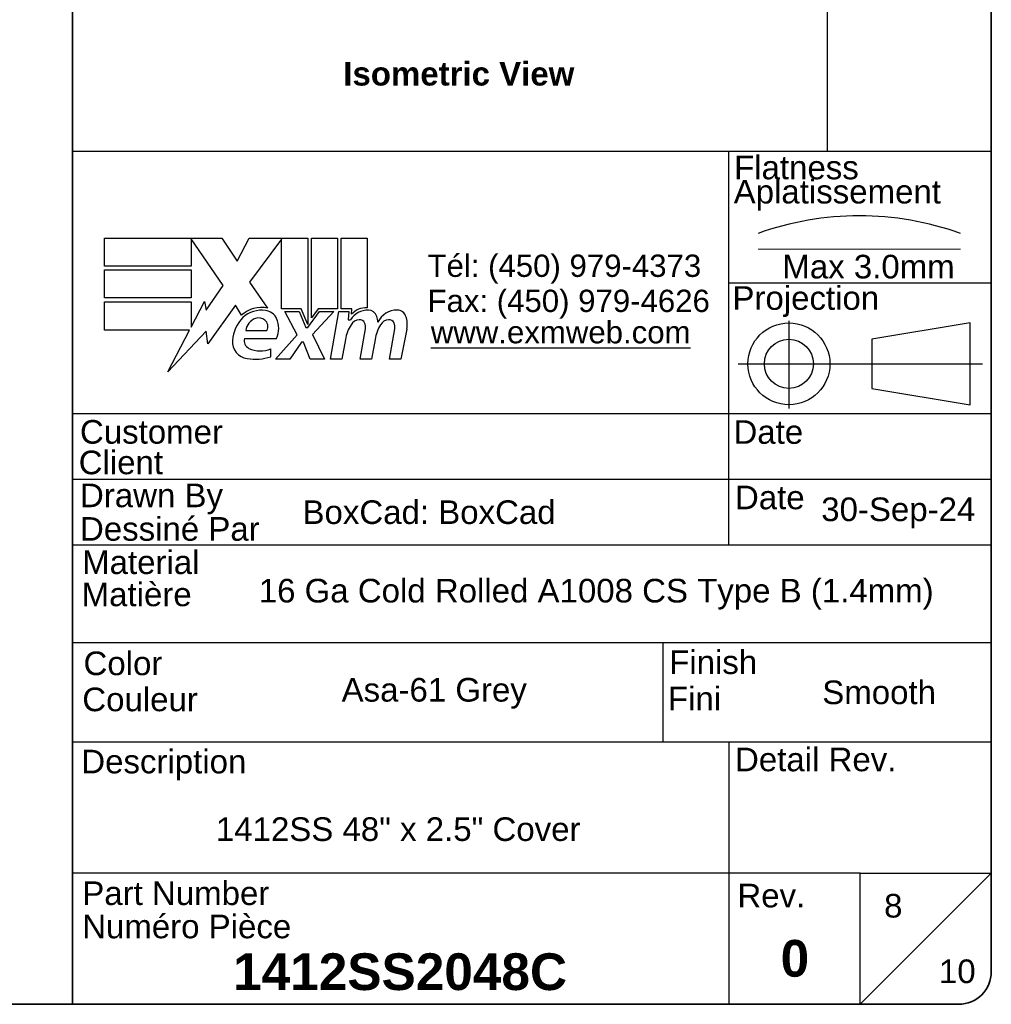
# Model space of a CAD drawing. Header units: inches. Extents: x 0 to 160, y -11 to 104.
# Tile 78 of 121: x 123 to 159, y 2 to 39. Entities that reach past the tile are written whole.
import ezdxf
from ezdxf.enums import TextEntityAlignment as Align

# ---------------------------------------------------------------- set-up
doc = ezdxf.new("R2010")
doc.units = ezdxf.units.IN
doc.header["$LTSCALE"] = 9.614827
doc.header["$MEASUREMENT"] = 0
doc.layers.get('0').update_dxf_attribs({"lineweight": 25})
for name, color, linetype, lineweight in [('Centerline(ANSI)', 7, 'Continuous', 25), ('Sketch Geometry(ANSI)', 7, 'Continuous', 25), ('Symbols(ANSI)', 7, 'Continuous', 25)]:
    doc.layers.add(name, color=color, linetype=linetype, lineweight=lineweight)
doc.styles.add('Current-ANSI', font='arial.ttf')
doc.styles.add('Dimension-ANSI', font='arialbd.ttf')
doc.styles.add('Text Style44', font='arialbd.ttf')
doc.styles.add('Text Style83', font='FRE3OF9X.TTF')

# ---------------------------------------------------------------- blocks, each defined once
blk = doc.blocks.new('Title Blocks EXM - ANSI B')
for p, q in [((13.3719, 3.063), (13.3719, 3.17)), ((13.3719, 3.17), (13.8179, 3.17)), ((13.8239, 2.989), (13.7009, 3.1679)), ((13.7009, 3.1679), (13.7009, 3.063)), ((13.8179, 3.17), (13.8766, 3.0829)), ((13.8766, 3.0829), (13.9229, 3.17)), ((13.9229, 3.17), (14.1459, 3.17)), ((14.0459, 3.1658), (13.9239, 3.0025)), ((14.0459, 2.9005), (14.0459, 3.1658)), ((14.1459, 3.17), (14.1459, 2.8416)), ((14.1599, 3.17), (14.2589, 3.17)), ((14.1599, 2.866), (14.1599, 3.17)), ((14.2589, 3.17), (14.2589, 2.9005)), ((14.2729, 3.17), (14.3719, 3.17)), ((14.2729, 2.9005), (14.2729, 3.17)), ((14.3719, 3.17), (14.3719, 2.905)), ((13.7009, 3.063), (13.3719, 3.063)), ((13.3719, 3.049), (13.7009, 3.049)), ((13.3719, 2.942), (13.3719, 3.049)), ((13.7009, 3.049), (13.7009, 2.942)), ((13.9239, 3.0025), (13.9929, 2.903)), ((13.7584, 2.8954), (13.8239, 2.989)), ((13.7009, 2.942), (13.3719, 2.942)), ((13.7009, 2.831), (13.7519, 2.929)), ((13.7519, 2.929), (13.7584, 2.8954)), ((13.3719, 2.82), (13.3719, 2.927)), ((13.3719, 2.927), (13.7009, 2.927)), ((13.7009, 2.927), (13.7009, 2.831)), ((13.8699, 2.9145), (13.7651, 2.7677)), ((13.893, 2.876), (13.8699, 2.9145)), ((14.1209, 2.9005), (14.0459, 2.9005)), ((14.0589, 2.891), (14.1129, 2.891)), ((14.1049, 2.802), (14.0589, 2.891)), ((14.1129, 2.891), (14.1389, 2.8297)), ((14.1459, 2.8416), (14.1209, 2.9005)), ((14.1459, 2.8297), (14.1904, 2.891)), ((14.1849, 2.9005), (14.1599, 2.866)), ((14.2449, 2.891), (14.1639, 2.8026)), ((14.2589, 2.9005), (14.1849, 2.9005)), ((14.1904, 2.891), (14.2449, 2.891)), ((14.2319, 2.709), (14.264, 2.891)), ((14.264, 2.891), (14.3019, 2.891)), ((14.3139, 2.9005), (14.2729, 2.9005)), ((14.3019, 2.891), (14.2991, 2.859)), ((14.3121, 2.88), (14.3139, 2.9005)), ((14.2991, 2.859), (14.3087, 2.859)), ((13.6951, 2.82), (13.3719, 2.82)), ((13.6123, 2.661), (13.6951, 2.82)), ((13.7585, 2.815), (13.6123, 2.661)), ((13.7651, 2.7677), (13.7585, 2.815)), ((13.9099, 2.818), (13.9899, 2.818)), ((14.1389, 2.8297), (14.1459, 2.8297)), ((14.3449, 2.709), (14.3651, 2.824)), ((14.4568, 2.709), (14.4771, 2.824)), ((14.523, 2.8232), (14.5008, 2.709)), ((13.9049, 2.788), (14.0269, 2.788)), ((14.0229, 2.709), (14.1049, 2.802)), ((14.1639, 2.8026), (14.2089, 2.709)), ((14.2891, 2.784), (14.2759, 2.709)), ((14.4021, 2.784), (14.3889, 2.709)), ((14.0049, 2.718), (14.0049, 2.748)), ((14.1219, 2.774), (14.0769, 2.709)), ((14.1299, 2.774), (14.1219, 2.774)), ((14.1549, 2.709), (14.1299, 2.774)), ((14.0769, 2.709), (14.0229, 2.709)), ((14.2089, 2.709), (14.1549, 2.709)), ((14.2759, 2.709), (14.2319, 2.709)), ((14.3889, 2.709), (14.3449, 2.709)), ((14.5008, 2.709), (14.4568, 2.709))]:
    blk.add_line(p, q)
for centre, radius, start, end in [((13.9683, 2.7958), 0.11, 77.079, 133.1785), ((13.9683, 2.7958), 0.0996, 80.4085, 134.1684), ((13.9805, 2.8435), 0.0507, 23.8445, 85.0802), ((14.3761, 2.8159), 0.08, 89.4776, 147.4114), ((14.3702, 2.825), 0.08, 88.7952, 136.5849), ((14.3766, 2.8621), 0.0338, 16.9928, 89.4776), ((14.4864, 2.814), 0.0819, 89.6788, 153.9508), ((14.4867, 2.8609), 0.035, 18.4748, 89.6788), ((13.9913, 2.772), 0.1327, 134.1684, 176.5646), ((13.9654, 2.8111), 0.056, 109.3797, 172.9975), ((13.959, 2.8295), 0.0365, 51.1652, 109.3797), ((13.9619, 2.8332), 0.0318, 331.4547, 51.1652), ((13.9409, 2.826), 0.094, 336.1555, 23.8445), ((14.3463, 2.8176), 0.042, 96.03, 147.5992), ((14.344, 2.8395), 0.02, 23.5571, 96.03), ((14.3171, 2.8439), 0.096, 3.6169, 16.9928), ((14.4583, 2.8176), 0.042, 96.1027, 147.6083), ((14.456, 2.8395), 0.02, 23.5487, 96.1027), ((14.4288, 2.8415), 0.096, 349, 18.4748), ((14.4417, 2.757), 0.155, 147.5992, 170), ((14.3248, 2.8311), 0.041, 350, 23.5571), ((14.5551, 2.7593), 0.155, 148.5584, 170.8257), ((14.4367, 2.8311), 0.041, 349.9922, 23.5487), ((13.9245, 2.776), 0.0658, 176.5646, 261.5605), ((13.9355, 2.7789), 0.032, 163.5261, 244.6784), ((13.9656, 2.8424), 0.1023, 244.6784, 292.5609), ((13.9446, 2.9112), 0.2024, 261.5605, 287.3343)]:
    blk.add_arc(centre, radius, start, end)
at = {"layer": 'Centerline(ANSI)', "linetype": 'Continuous', "lineweight": 18}
blk.add_line((15.8615, 3.1283), (16.6325, 3.1283), dxfattribs=at)
at = {"layer": 'Centerline(ANSI)', "linetype": 'Continuous'}
for p, q in [((15.979, 2.8548), (15.979, 2.5213)), ((15.7859, 2.691), (16.7169, 2.691))]:
    blk.add_line(p, q, dxfattribs=at)
at = {"layer": 'Sketch Geometry(ANSI)'}
for p, q in [((16.125, 10.687), (16.125, 3.5)), ((16.75, 10.562), (16.75, 0.375)), ((16.75, 3.5), (13.25, 3.5)), ((15.75, 2), (15.75, 3.5)), ((15.75, 3), (16.75, 3)), ((16.6692, 2.847), (16.2942, 2.7845)), ((16.6692, 2.535), (16.6692, 2.847)), ((16.2942, 2.7845), (16.2942, 2.5975)), ((16.2942, 2.5975), (16.6692, 2.535)), ((16.75, 2.5), (13.25, 2.5)), ((16.75, 2.25), (13.25, 2.25)), ((16.75, 2), (13.25, 2)), ((13.25, 1.6292), (16.75, 1.6292)), ((15.4988, 1.6292), (15.4988, 1.25)), ((13.25, 1.25), (16.75, 1.25)), ((15.75, 1.25), (15.75, 0.75)), ((15.75, 0.75), (13.25, 0.75)), ((16.25, 0.75), (15.75, 0.75)), ((15.75, 0.75), (15.75, 0.25)), ((16.25, 0.25), (16.25, 0.75)), ((16.25, 0.75), (16.75, 0.75)), ((16.25, 0.25), (16.75, 0.75)), ((16.625, 0.25), (13.25, 0.25))]:
    blk.add_line(p, q, dxfattribs=at)
at = {"layer": 'Sketch Geometry(ANSI)', "linetype": 'Continuous', "lineweight": 35}
for p in [(13.25, 8.625), (13.25, 0.25)]:
    blk.add_line(p, (13.25, 3.5), dxfattribs=at)
at = {"layer": 'Sketch Geometry(ANSI)'}
for radius in [0.156, 0.0935]:
    blk.add_circle((15.979, 2.691), radius, dxfattribs=at)
for centre, radius, start, end in [((16.247, 2.1118), 1.1434, 70.2973, 109.7027), ((16.625, 0.375), 0.125, 270, 0)]:
    blk.add_arc(centre, radius, start, end, dxfattribs=at)
at = {"layer": 'Symbols(ANSI)', "color": 7, "char_height": 0.09, "style": 'Current-ANSI'}
for s, insert, attachment_point in [('\\fArial|b1|i0;{\\H0.0900;Isometric View}', (14.2811, 3.8417), 1), ('Flatness', (15.7699, 3.3932), 7), ('Aplatissement', (15.7685, 3.2751), 7), ('Max 3.0mm', (15.9539, 3.0153), 7), ('Projection', (15.7637, 2.8698), 7), ('Customer', (13.2778, 2.3855), 7), ('Date', (15.7677, 2.385), 7), ('Client', (13.273, 2.269), 7), ('Drawn By', (13.2779, 2.1175), 7), ('Dessiné Par', (13.2779, 2.0156), 7), ('Material', (13.2861, 1.8886), 7), ('Matière', (13.2843, 1.7661), 7), ('Color', (13.2914, 1.5033), 7), ('Finish', (15.5226, 1.5076), 7), ('Couleur', (13.2867, 1.3658), 7), ('Fini', (15.5179, 1.37), 7), ('Detail Rev.', (15.7736, 1.137), 7), ('Description', (13.2829, 1.1031), 7), ('Part Number', (13.2867, 0.6271), 7), ('Numéro Pièce', (13.2862, 0.5004), 7)]:
    blk.add_mtext(s, dxfattribs=dict(at, insert=insert, attachment_point=attachment_point))
at = {"layer": 'Symbols(ANSI)', "color": 7, "insert": (14.6019, 3.1074), "char_height": 0.085, "attachment_point": 1, "line_spacing_factor": 0.944221, "style": 'Current-ANSI'}
blk.add_mtext('\\fArial|b0|i0;{\\H0.0850;Tél: (450) 979-4373\\PFax: (450) 979-4626}', dxfattribs=at)
at = {"layer": 'Symbols(ANSI)', "color": 5, "true_color": 0x0000ff, "insert": (14.6145, 2.8542), "char_height": 0.085, "attachment_point": 1, "style": 'Dimension-ANSI'}
blk.add_mtext('\\fArial|b0|i0;{\\H0.0850;\\Lwww.exmweb.com}', dxfattribs=at)
at = {"layer": 'Symbols(ANSI)', "color": 7, "char_height": 0.09, "style": 'Current-ANSI'}
for s, insert, width, attachment_point in [('Date', (15.7734, 2.1356), 0.265541, 7), ('BoxCad: BoxCad', (14.1257, 2.1251), 1.623619, 4), ('Rev.', (15.7827, 0.6181), 0.258544, 7)]:
    blk.add_mtext(s, dxfattribs=dict(at, insert=insert, width=width, attachment_point=attachment_point))
at = {"layer": 'Symbols(ANSI)', "color": 7, "style": 'Current-ANSI'}
for tag, p in [('REV1', (13.3753, 10.3127)), ('REV1BY', (16.4371, 10.3133)), ('REV1DATE', (15.7496, 10.31)), ('REV2', (13.3734, 9.9377)), ('REV2DATE', (15.7475, 9.9406)), ('REV2BY', (16.4372, 9.9385)), ('REV3', (13.3741, 9.563)), ('REV3DATE', (15.7516, 9.563)), ('REV3BY', (16.4372, 9.5635)), ('REV4', (13.3766, 9.1879)), ('REV4DATE', (15.7516, 9.1879)), ('REV4BY', (16.4411, 9.1885)), ('REV5', (13.3734, 8.8129)), ('REV5DATE', (15.7516, 8.8129)), ('REV5BY', (16.4379, 8.8113)), ('MFG_APPROVED_DATE', (16.3934, 2.3745)), ('DETAIL_REV', (16.2494, 0.9257))]:
    blk.add_attdef(tag, text='', height=0.09, dxfattribs=at).set_placement(p, align=Align.MIDDLE_CENTER)
for tag, p in [('REV1DESC', (13.5255, 10.3098)), ('REV2DESC', (13.5253, 9.9374)), ('REV3DESC', (13.528, 9.5635)), ('REV4DESC', (13.533, 9.1903)), ('REV5DESC', (13.5322, 8.8113)), ('COMPANY', (14.1202, 2.375))]:
    blk.add_attdef(tag, text='', height=0.09, dxfattribs=at).set_placement(p, align=Align.MIDDLE_LEFT)
at = {"layer": 'Symbols(ANSI)', "color": 7, "style": 'Text Style83'}
blk.add_attdef('BARCODE_001', (16.6422, 4.1418), '', height=0.4, rotation=90, dxfattribs=at)
at = {"layer": 'Symbols(ANSI)', "color": 7}
for tag, p, height, style in [('IDW_DATE_001', (16.1021, 2.0916), 0.09, 'Current-ANSI'), ('MATERIEL_001', (13.9591, 1.7815), 0.09, 'Current-ANSI'), ('COLOR_001', (14.2747, 1.4037), 0.09, 'Current-ANSI'), ('FINISH_001', (16.106, 1.3941), 0.09, 'Current-ANSI'), ('IDW_DESC_001', (13.7958, 0.8726), 0.09, 'Current-ANSI'), ('Sheet_Number_001', (16.3416, 0.5807), 0.09, 'Current-ANSI'), ('IDW_REV_001', (15.9474, 0.3552), 0.14, 'Text Style44'), ('IDW_NAME_001', (13.8613, 0.3043), 0.14, 'Text Style44'), ('Number_of_sheets_001', (16.5505, 0.3309), 0.09, 'Current-ANSI')]:
    blk.add_attdef(tag, p, '', height=height, dxfattribs=dict(at, style=style))
blk = doc.blocks.new('Borders 8_EXM - B (Inch)')
at = {"layer": 'Sketch Geometry(ANSI)', "linetype": 'Continuous', "lineweight": 35}
for p, q in [((16.5229, 0.3795), (16.5229, 10.5665)), ((0.3979, 0.2545), (16.3979, 0.2545))]:
    blk.add_line(p, q, dxfattribs=at)
blk.add_arc((16.3979, 0.3795), 0.125, 270, 0, dxfattribs=at)
at = {"layer": 'Symbols(ANSI)', "color": 7, "style": 'Current-ANSI'}
blk.add_attdef('FILENAME_AND_PATH_001', (6.1601, 10.7181), '', height=0.09, dxfattribs=at)

msp = doc.modelspace()

# ---------------------------------------------------------------- block references
at = {"xscale": 9.61482679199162, "yscale": 9.61482679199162, "zscale": 9.61482679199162}
msp.add_blockref('Borders 8_EXM - B (Inch)', (0, 0), dxfattribs=at)
ref = msp.add_blockref('Title Blocks EXM - ANSI B', (-2.1839, 0.0437), dxfattribs=dict(xscale=9.61482679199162, yscale=9.61482679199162, zscale=9.61482679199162))
ref.add_attrib('COLOR_001', 'Asa-61 Grey', (135.065, 13.5401), dxfattribs={"layer": 'Symbols(ANSI)', "color": 7, "height": 0.865334, "style": 'Current-ANSI'})
ref.add_attrib('IDW_DATE_001', '30-Sep-24', (152.635, 20.1545), dxfattribs={"layer": 'Symbols(ANSI)', "color": 7, "height": 0.86533, "style": 'Current-ANSI'})
ref.add_attrib('IDW_REV_001', '0', (151.1472, 3.4592), dxfattribs={"layer": 'Symbols(ANSI)', "color": 7, "height": 1.3461, "style": 'Text Style44'})
ref.add_attrib('Sheet_Number_001', '8', (154.9376, 5.6272), dxfattribs={"layer": 'Symbols(ANSI)', "color": 7, "height": 0.8653, "style": 'Current-ANSI'})
ref.add_attrib('Number_of_sheets_001', '10', (156.9467, 3.2249), dxfattribs={"layer": 'Symbols(ANSI)', "color": 7, "height": 0.86533, "style": 'Current-ANSI'})
ref.add_attrib('IDW_DESC_001', '1412SS 48" x 2.5" Cover', (130.4599, 8.4337), dxfattribs={"layer": 'Symbols(ANSI)', "color": 7, "height": 0.865334, "style": 'Current-ANSI'})
ref.add_attrib('IDW_NAME_001', '1412SS2048C', (131.0904, 2.9699), dxfattribs={"layer": 'Symbols(ANSI)', "color": 7, "height": 1.346076, "style": 'Text Style44'})
ref.add_attrib('FINISH_001', 'Smooth', (152.6724, 13.4476), dxfattribs={"layer": 'Symbols(ANSI)', "color": 7, "height": 0.86533, "style": 'Current-ANSI'})
ref.add_attrib('MATERIEL_001', '16 Ga Cold Rolled A1008 CS Type B (1.4mm)', (132.03, 17.1729), dxfattribs={"layer": 'Symbols(ANSI)', "color": 7, "height": 0.865334, "style": 'Current-ANSI'})

doc.saveas('drawing.dxf')
